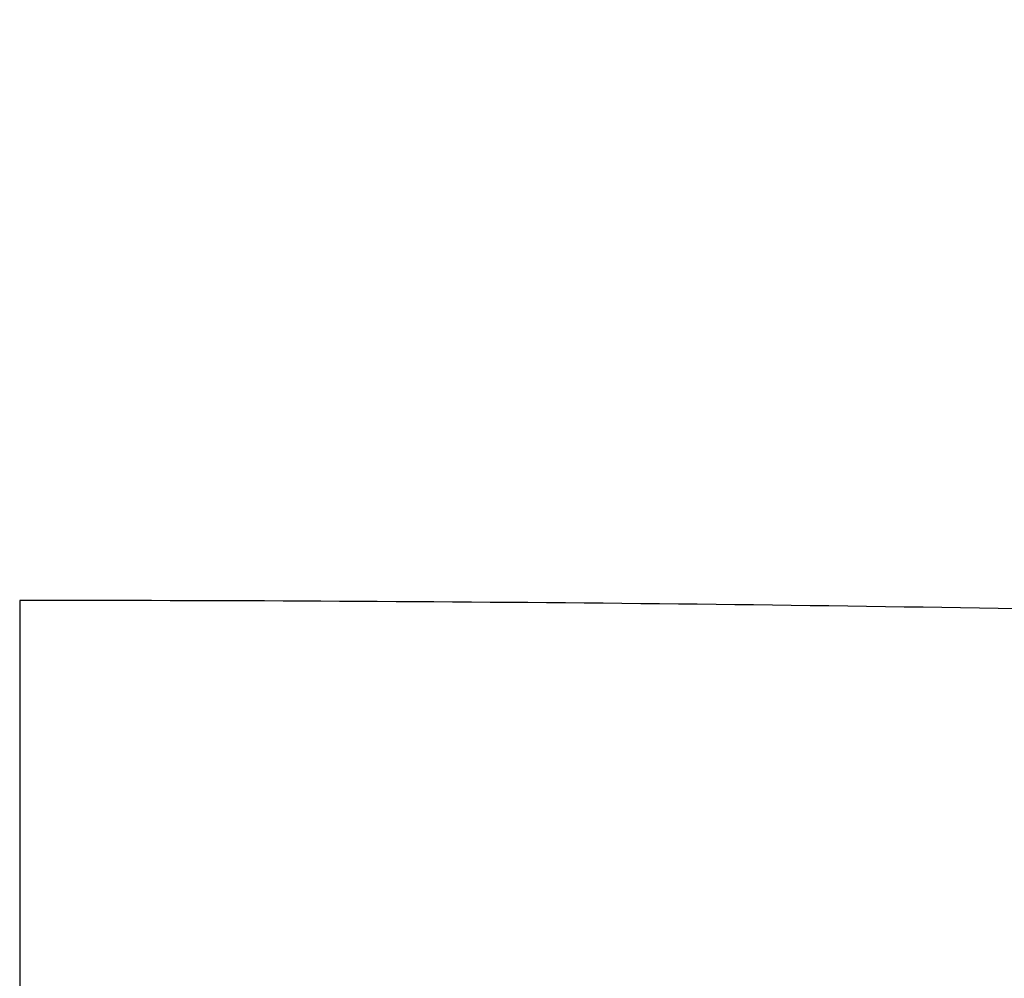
# Model space of a CAD drawing. Header units: millimetres. Extents: x -590 to 610, y -240 to 426.
# Tile 165 of 256: x 539.897 to 540.617, y -9.183 to -8.482. Entities that reach past the tile are written whole.
import ezdxf

# ---------------------------------------------------------------- set-up
doc = ezdxf.new("R2010")
doc.units = ezdxf.units.MM
doc.layers.add('mousse 2', color=7, linetype='Continuous', true_color=0x616161)

msp = doc.modelspace()

# ---------------------------------------------------------------- linework, layer by layer
at = {"layer": 'mousse 2'}
msp.add_line((539.89666, -8.90689), (539.89666, -190.1018), dxfattribs=at)
for points in [[(599.62008, -49.58174, 188.59784), (598.99245, -14.40495, 188.63217), (574.21766, 13.83472, 191.86427), (539.89664, 13.83472, 191.86427)], [(599.49459, -49.58174, 186.30332), (598.86711, -14.48, 186.33764), (574.14572, 13.6884, 189.7749), (539.89705, 13.6894, 189.81316)], [(596.9485, -49.58175, 139.69888), (596.33368, -16.21076, 139.73242), (572.56061, 10.40451, 142.81009), (539.89664, 10.40451, 142.81009)], [(594.40298, -49.58174, 92.9688), (593.81283, -17.92577, 93.00089), (570.97507, 7.12649, 95.93214), (539.89664, 7.12649, 95.93214)]]:
    msp.add_open_spline(points, degree=3, dxfattribs=at)
msp.add_open_spline([(579.90169, -49.76127), (579.87121, -48.06601), (579.60798, -44.33782), (578.60602, -39.18119), (577.04829, -34.37184), (575.2097, -30.24833), (572.9419, -26.36459), (569.38177, -21.57658), (565.04839, -17.44518), (560.10554, -14.15999), (556.40808, -12.27836), (552.54951, -10.79685), (548.54328, -9.71407), (544.87703, -9.14956), (542.27705, -8.96059), (540.86003, -8.91361), (540.19033, -8.90688), (539.89664, -8.90689)], degree=3, knots=[-0.010902, -0.010902, -0.010902, -0.010902, 5.075694, 11.185475, 15.711866, 20.220504, 24.710491, 29.183444, 38.092407, 42.554906, 46.956006, 50.519125, 54.940294, 59.38695, 61.630288, 62.758635, 63.639623, 63.639623, 63.639623, 63.639623], dxfattribs=at)

doc.saveas('drawing.dxf')
